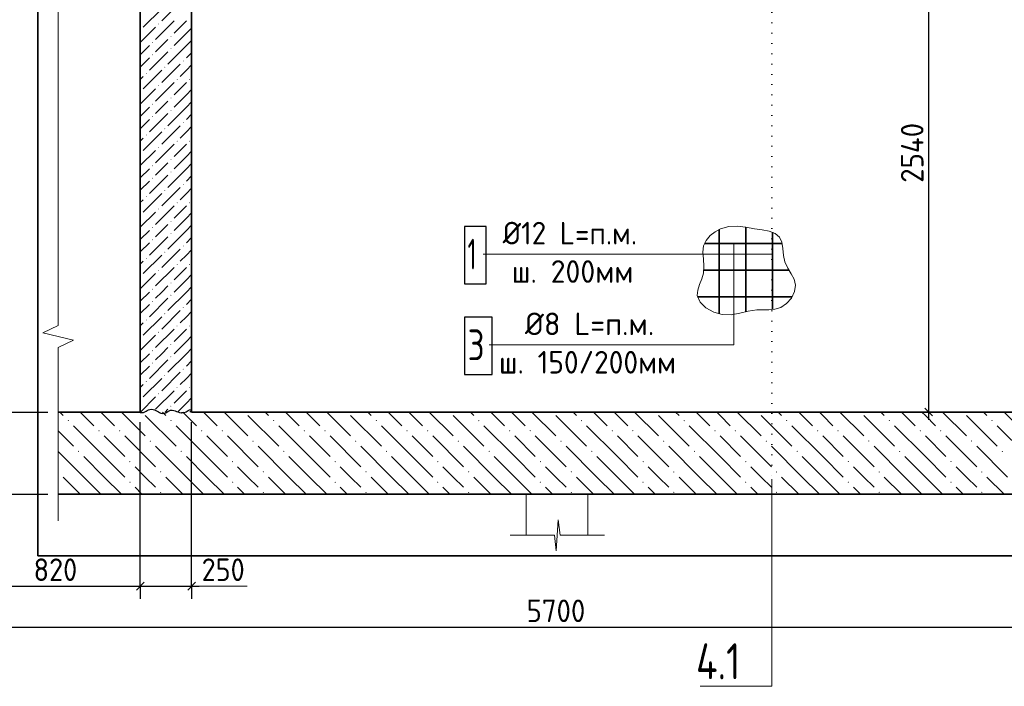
# Model space of a CAD drawing. Header units: millimetres. Extents: x 0 to 42000, y 0 to 29700.
# Tile 8 of 21: x 5178 to 14771, y 16750 to 23240. Entities that reach past the tile are written whole.
import ezdxf

# ---------------------------------------------------------------- set-up
doc = ezdxf.new("R2010")
doc.units = ezdxf.units.MM
doc.linetypes.add('______2', pattern=[270, 200, -70])
doc.linetypes.add('______9', pattern=[100, 0, -100])
for name, color, linetype, lineweight in [('Standard', 7, 'Continuous', 25), ('ЖБ Плита Фундамента верхний уровень', 7, 'Continuous', 35), ('ЖБ Стена верхний уровень', 7, 'Continuous', 35), ('Позиционная метка номер позиции', 7, 'Continuous', 13), ('Примечания', 7, 'Continuous', 13), ('Сечения символ', 7, 'Continuous', 25)]:
    doc.layers.add(name, color=color, linetype=linetype, lineweight=lineweight)
doc.layers.add('Размерная выноска', color=7, linetype='Continuous')
doc.styles.add('ISOCPEUR', font='txt')

msp = doc.modelspace()

# ---------------------------------------------------------------- hatches: boundary and pattern name
at = {"layer": 'ЖБ Плита Фундамента верхний уровень', "linetype": 'Continuous', "lineweight": 18, "transparency": 33554687}
for points in [[(5645, 19337.1), (5651.5, 19343.6), (5658, 19337.1), (5651.5, 19330.6)], [(6645, 19337.1), (6651.5, 19343.6), (6658, 19337.1), (6651.5, 19330.6)], [(7645, 19337.1), (7651.5, 19343.6), (7658, 19337.1), (7651.5, 19330.6)], [(8645, 19337.1), (8651.5, 19343.6), (8658, 19337.1), (8651.5, 19330.6)], [(9645, 19337.1), (9651.5, 19343.6), (9658, 19337.1), (9651.5, 19330.6)], [(10645, 19337.1), (10651.5, 19343.6), (10658, 19337.1), (10651.5, 19330.6)], [(11645, 19337.1), (11651.5, 19343.6), (11658, 19337.1), (11651.5, 19330.6)], [(12645, 19337.1), (12651.5, 19343.6), (12658, 19337.1), (12651.5, 19330.6)], [(13645, 19337.1), (13651.5, 19343.6), (13658, 19337.1), (13651.5, 19330.6)], [(14645, 19337.1), (14651.5, 19343.6), (14658, 19337.1), (14651.5, 19330.6)], [(5945, 19237.1), (5951.5, 19243.6), (5958, 19237.1), (5951.5, 19230.6)], [(6145, 19237.1), (6151.5, 19243.6), (6158, 19237.1), (6151.5, 19230.6)], [(6945, 19237.1), (6951.5, 19243.6), (6958, 19237.1), (6951.5, 19230.6)], [(7145, 19237.1), (7151.5, 19243.6), (7158, 19237.1), (7151.5, 19230.6)], [(7945, 19237.1), (7951.5, 19243.6), (7958, 19237.1), (7951.5, 19230.6)], [(8145, 19237.1), (8151.5, 19243.6), (8158, 19237.1), (8151.5, 19230.6)], [(8945, 19237.1), (8951.5, 19243.6), (8958, 19237.1), (8951.5, 19230.6)], [(9145, 19237.1), (9151.5, 19243.6), (9158, 19237.1), (9151.5, 19230.6)], [(9945, 19237.1), (9951.5, 19243.6), (9958, 19237.1), (9951.5, 19230.6)], [(10145, 19237.1), (10151.5, 19243.6), (10158, 19237.1), (10151.5, 19230.6)], [(10945, 19237.1), (10951.5, 19243.6), (10958, 19237.1), (10951.5, 19230.6)], [(11145, 19237.1), (11151.5, 19243.6), (11158, 19237.1), (11151.5, 19230.6)], [(11945, 19237.1), (11951.5, 19243.6), (11958, 19237.1), (11951.5, 19230.6)], [(12145, 19237.1), (12151.5, 19243.6), (12158, 19237.1), (12151.5, 19230.6)], [(12945, 19237.1), (12951.5, 19243.6), (12958, 19237.1), (12951.5, 19230.6)], [(13145, 19237.1), (13151.5, 19243.6), (13158, 19237.1), (13151.5, 19230.6)], [(13945, 19237.1), (13951.5, 19243.6), (13958, 19237.1), (13951.5, 19230.6)], [(14145, 19237.1), (14151.5, 19243.6), (14158, 19237.1), (14151.5, 19230.6)], [(6445, 19137.1), (6451.5, 19143.6), (6458, 19137.1), (6451.5, 19130.6)], [(7445, 19137.1), (7451.5, 19143.6), (7458, 19137.1), (7451.5, 19130.6)], [(8445, 19137.1), (8451.5, 19143.6), (8458, 19137.1), (8451.5, 19130.6)], [(9445, 19137.1), (9451.5, 19143.6), (9458, 19137.1), (9451.5, 19130.6)], [(10445, 19137.1), (10451.5, 19143.6), (10458, 19137.1), (10451.5, 19130.6)], [(11445, 19137.1), (11451.5, 19143.6), (11458, 19137.1), (11451.5, 19130.6)], [(12445, 19137.1), (12451.5, 19143.6), (12458, 19137.1), (12451.5, 19130.6)], [(13445, 19137.1), (13451.5, 19143.6), (13458, 19137.1), (13451.5, 19130.6)], [(14445, 19137.1), (14451.5, 19143.6), (14458, 19137.1), (14451.5, 19130.6)], [(5745, 19037.1), (5751.5, 19043.6), (5758, 19037.1), (5751.5, 19030.6)], [(6745, 19037.1), (6751.5, 19043.6), (6758, 19037.1), (6751.5, 19030.6)], [(7745, 19037.1), (7751.5, 19043.6), (7758, 19037.1), (7751.5, 19030.6)], [(8745, 19037.1), (8751.5, 19043.6), (8758, 19037.1), (8751.5, 19030.6)], [(9745, 19037.1), (9751.5, 19043.6), (9758, 19037.1), (9751.5, 19030.6)], [(10745, 19037.1), (10751.5, 19043.6), (10758, 19037.1), (10751.5, 19030.6)], [(11745, 19037.1), (11751.5, 19043.6), (11758, 19037.1), (11751.5, 19030.6)], [(12745, 19037.1), (12751.5, 19043.6), (12758, 19037.1), (12751.5, 19030.6)], [(13745, 19037.1), (13751.5, 19043.6), (13758, 19037.1), (13751.5, 19030.6)], [(14745, 19037.1), (14751.5, 19043.6), (14758, 19037.1), (14751.5, 19030.6)], [(6245, 18937.1), (6251.5, 18943.6), (6258, 18937.1), (6251.5, 18930.6)], [(7245, 18937.1), (7251.5, 18943.6), (7258, 18937.1), (7251.5, 18930.6)], [(8245, 18937.1), (8251.5, 18943.6), (8258, 18937.1), (8251.5, 18930.6)], [(9245, 18937.1), (9251.5, 18943.6), (9258, 18937.1), (9251.5, 18930.6)], [(10245, 18937.1), (10251.5, 18943.6), (10258, 18937.1), (10251.5, 18930.6)], [(11245, 18937.1), (11251.5, 18943.6), (11258, 18937.1), (11251.5, 18930.6)], [(12245, 18937.1), (12251.5, 18943.6), (12258, 18937.1), (12251.5, 18930.6)], [(13245, 18937.1), (13251.5, 18943.6), (13258, 18937.1), (13251.5, 18930.6)], [(14245, 18937.1), (14251.5, 18943.6), (14258, 18937.1), (14251.5, 18930.6)], [(5553.1, 18842.1), (5558, 18837.1), (5553.1, 18832.2)], [(6545, 18837.1), (6551.5, 18843.6), (6558, 18837.1), (6551.5, 18830.6)], [(7545, 18837.1), (7551.5, 18843.6), (7558, 18837.1), (7551.5, 18830.6)], [(8545, 18837.1), (8551.5, 18843.6), (8558, 18837.1), (8551.5, 18830.6)], [(9545, 18837.1), (9551.5, 18843.6), (9558, 18837.1), (9551.5, 18830.6)], [(10545, 18837.1), (10551.5, 18843.6), (10558, 18837.1), (10551.5, 18830.6)], [(11545, 18837.1), (11551.5, 18843.6), (11558, 18837.1), (11551.5, 18830.6)], [(12545, 18837.1), (12551.5, 18843.6), (12558, 18837.1), (12551.5, 18830.6)], [(13545, 18837.1), (13551.5, 18843.6), (13558, 18837.1), (13551.5, 18830.6)], [(14545, 18837.1), (14551.5, 18843.6), (14558, 18837.1), (14551.5, 18830.6)], [(6245, 18737.1), (6251.5, 18743.6), (6258, 18737.1), (6251.5, 18730.6)], [(7245, 18737.1), (7251.5, 18743.6), (7258, 18737.1), (7251.5, 18730.6)], [(8245, 18737.1), (8251.5, 18743.6), (8258, 18737.1), (8251.5, 18730.6)], [(9245, 18737.1), (9251.5, 18743.6), (9258, 18737.1), (9251.5, 18730.6)], [(10245, 18737.1), (10251.5, 18743.6), (10258, 18737.1), (10251.5, 18730.6)], [(11245, 18737.1), (11251.5, 18743.6), (11258, 18737.1), (11251.5, 18730.6)], [(12245, 18737.1), (12251.5, 18743.6), (12258, 18737.1), (12251.5, 18730.6)], [(13245, 18737.1), (13251.5, 18743.6), (13258, 18737.1), (13251.5, 18730.6)], [(14245, 18737.1), (14251.5, 18743.6), (14258, 18737.1), (14251.5, 18730.6)], [(5553.1, 18642.1), (5558, 18637.1), (5553.1, 18632.2)], [(6545, 18637.1), (6551.5, 18643.6), (6558, 18637.1), (6551.5, 18630.6)], [(7545, 18637.1), (7551.5, 18643.6), (7558, 18637.1), (7551.5, 18630.6)], [(8545, 18637.1), (8551.5, 18643.6), (8558, 18637.1), (8551.5, 18630.6)], [(9545, 18637.1), (9551.5, 18643.6), (9558, 18637.1), (9551.5, 18630.6)], [(10545, 18637.1), (10551.5, 18643.6), (10558, 18637.1), (10551.5, 18630.6)], [(11545, 18637.1), (11551.5, 18643.6), (11558, 18637.1), (11551.5, 18630.6)], [(12545, 18637.1), (12551.5, 18643.6), (12558, 18637.1), (12551.5, 18630.6)], [(13545, 18637.1), (13551.5, 18643.6), (13558, 18637.1), (13551.5, 18630.6)], [(14545, 18637.1), (14551.5, 18643.6), (14558, 18637.1), (14551.5, 18630.6)]]:
    msp.add_hatch(color=7, dxfattribs=at).paths.add_polyline_path(points, flags=16)
at = {"layer": 'ЖБ Стена верхний уровень', "linetype": 'Continuous', "lineweight": 18, "transparency": 33554687}
for points in [[(6353.1, 23140.6), (6356.5, 23137.1), (6353.1, 23133.7)], [(6526.5, 23197.1), (6531.5, 23202.1), (6536.5, 23197.1), (6531.5, 23192.1)], [(6646.5, 23077.1), (6651.5, 23082.1), (6656.5, 23077.1), (6651.5, 23072.1)], [(6466.5, 23017.1), (6471.5, 23022.1), (6476.5, 23017.1), (6471.5, 23012.1)], [(6646.5, 22957.1), (6651.5, 22962.1), (6656.5, 22957.1), (6651.5, 22952.1)], [(6466.5, 22897.1), (6471.5, 22902.1), (6476.5, 22897.1), (6471.5, 22892.1)], [(6766.5, 22837.1), (6771.5, 22842.1), (6776.5, 22837.1), (6771.5, 22832.1)], [(6586.5, 22777.1), (6591.5, 22782.1), (6596.5, 22777.1), (6591.5, 22772.1)], [(6406.5, 22717.1), (6411.5, 22722.1), (6416.5, 22717.1), (6411.5, 22712.1)], [(6706.5, 22657.1), (6711.5, 22662.1), (6716.5, 22657.1), (6711.5, 22652.1)], [(6826.5, 22657.1), (6831.5, 22662.1), (6836.5, 22657.1), (6831.5, 22652.1)], [(6526.5, 22597.1), (6531.5, 22602.1), (6536.5, 22597.1), (6531.5, 22592.2)], [(6353.1, 22540.6), (6356.5, 22537.1), (6353.1, 22533.7)], [(6646.5, 22477.1), (6651.5, 22482.1), (6656.5, 22477.1), (6651.5, 22472.1)], [(6466.5, 22417.1), (6471.5, 22422.1), (6476.5, 22417.1), (6471.5, 22412.1)], [(6646.5, 22357.1), (6651.5, 22362.1), (6656.5, 22357.1), (6651.5, 22352.1)], [(6466.5, 22297.1), (6471.5, 22302.1), (6476.5, 22297.1), (6471.5, 22292.2)], [(6586.5, 22177.1), (6591.5, 22182.1), (6596.5, 22177.1), (6591.5, 22172.1)], [(6766.5, 22237.1), (6771.5, 22242.1), (6776.5, 22237.1), (6771.5, 22232.1)], [(6406.5, 22117.1), (6411.5, 22122.1), (6416.5, 22117.1), (6411.5, 22112.1)], [(6526.5, 21997.1), (6531.5, 22002.1), (6536.5, 21997.1), (6531.5, 21992.2)], [(6706.5, 22057.1), (6711.5, 22062.1), (6716.5, 22057.1), (6711.5, 22052.1)], [(6826.5, 22057.1), (6831.5, 22062.1), (6836.5, 22057.1), (6831.5, 22052.1)], [(6353.1, 21940.6), (6356.5, 21937.1), (6353.1, 21933.7)], [(6646.5, 21877.1), (6651.5, 21882.1), (6656.5, 21877.1), (6651.5, 21872.1)], [(6466.5, 21817.1), (6471.5, 21822.1), (6476.5, 21817.1), (6471.5, 21812.1)], [(6466.5, 21697.1), (6471.5, 21702.1), (6476.5, 21697.1), (6471.5, 21692.2)], [(6646.5, 21757.1), (6651.5, 21762.1), (6656.5, 21757.1), (6651.5, 21752.1)], [(6766.5, 21637.1), (6771.5, 21642.1), (6776.5, 21637.1), (6771.5, 21632.1)], [(6406.5, 21517.1), (6411.5, 21522.1), (6416.5, 21517.1), (6411.5, 21512.1)], [(6586.5, 21577.1), (6591.5, 21582.1), (6596.5, 21577.1), (6591.5, 21572.1)], [(6526.5, 21397.1), (6531.5, 21402.1), (6536.5, 21397.1), (6531.5, 21392.2)], [(6706.5, 21457.1), (6711.5, 21462.1), (6716.5, 21457.1), (6711.5, 21452.1)], [(6826.5, 21457.1), (6831.5, 21462.1), (6836.5, 21457.1), (6831.5, 21452.1)], [(6353.1, 21340.6), (6356.5, 21337.1), (6353.1, 21333.7)], [(6466.5, 21217.1), (6471.5, 21222.1), (6476.5, 21217.1), (6471.5, 21212.1)], [(6646.5, 21277.1), (6651.5, 21282.1), (6656.5, 21277.1), (6651.5, 21272.1)], [(6646.5, 21157.1), (6651.5, 21162.1), (6656.5, 21157.1), (6651.5, 21152.1)], [(6466.5, 21097.1), (6471.5, 21102.1), (6476.5, 21097.1), (6471.5, 21092.2)], [(6766.5, 21037.1), (6771.5, 21042.1), (6776.5, 21037.1), (6771.5, 21032.1)], [(6406.5, 20917.1), (6411.5, 20922.1), (6416.5, 20917.1), (6411.5, 20912.1)], [(6586.5, 20977.1), (6591.5, 20982.1), (6596.5, 20977.1), (6591.5, 20972.1)], [(6706.5, 20857.1), (6711.5, 20862.1), (6716.5, 20857.1), (6711.5, 20852.1)], [(6826.5, 20857.1), (6831.5, 20862.1), (6836.5, 20857.1), (6831.5, 20852.1)], [(6353.1, 20740.6), (6356.5, 20737.1), (6353.1, 20733.7)], [(6526.5, 20797.1), (6531.5, 20802.1), (6536.5, 20797.1), (6531.5, 20792.2)], [(6646.5, 20677.1), (6651.5, 20682.1), (6656.5, 20677.1), (6651.5, 20672.1)], [(6466.5, 20617.1), (6471.5, 20622.1), (6476.5, 20617.1), (6471.5, 20612.1)], [(6646.5, 20557.1), (6651.5, 20562.1), (6656.5, 20557.1), (6651.5, 20552.1)], [(6466.5, 20497.1), (6471.5, 20502.1), (6476.5, 20497.1), (6471.5, 20492.2)], [(6766.5, 20437.1), (6771.5, 20442.1), (6776.5, 20437.1), (6771.5, 20432.1)], [(6586.5, 20377.1), (6591.5, 20382.1), (6596.5, 20377.1), (6591.5, 20372.1)], [(6406.5, 20317.1), (6411.5, 20322.1), (6416.5, 20317.1), (6411.5, 20312.1)], [(6706.5, 20257.1), (6711.5, 20262.1), (6716.5, 20257.1), (6711.5, 20252.1)], [(6826.5, 20257.1), (6831.5, 20262.1), (6836.5, 20257.1), (6831.5, 20252.1)], [(6526.5, 20197.1), (6531.5, 20202.1), (6536.5, 20197.1), (6531.5, 20192.2)], [(6353.1, 20140.6), (6356.5, 20137.1), (6353.1, 20133.7)], [(6646.5, 20077.1), (6651.5, 20082.1), (6656.5, 20077.1), (6651.5, 20072.1)], [(6466.5, 20017.1), (6471.5, 20022.1), (6476.5, 20017.1), (6471.5, 20012.1)], [(6646.5, 19957.1), (6651.5, 19962.1), (6656.5, 19957.1), (6651.5, 19952.1)], [(6466.5, 19897.1), (6471.5, 19902.1), (6476.5, 19897.1), (6471.5, 19892.2)], [(6586.5, 19777.1), (6591.5, 19782.1), (6596.5, 19777.1), (6591.5, 19772.1)], [(6766.5, 19837.1), (6771.5, 19842.1), (6776.5, 19837.1), (6771.5, 19832.1)], [(6406.5, 19717.1), (6411.5, 19722.1), (6416.5, 19717.1), (6411.5, 19712.1)], [(6526.5, 19597.1), (6531.5, 19602.1), (6536.5, 19597.1), (6531.5, 19592.2)], [(6706.5, 19657.1), (6711.5, 19662.1), (6716.5, 19657.1), (6711.5, 19652.1)], [(6826.5, 19657.1), (6831.5, 19662.1), (6836.5, 19657.1), (6831.5, 19652.1)], [(6353.1, 19540.6), (6356.5, 19537.1), (6353.1, 19533.7)], [(6646.5, 19477.1), (6651.5, 19482.1), (6656.5, 19477.1), (6651.5, 19472.1)], [(6469.4, 19420), (6471.5, 19422.1), (6473.7, 19420)]]:
    msp.add_hatch(color=7, dxfattribs=at).paths.add_polyline_path(points, flags=16)

# ---------------------------------------------------------------- linework, layer by layer
at = {"layer": 'Standard', "color": 7, "linetype": 'Continuous', "lineweight": -3, "transparency": 33554687}
for p, q in [((14033.5, 24500), (14033.5, 19420)), ((4632.6, 19420), (5453.1, 19420)), ((14033.5, 19420), (13908.5, 19420)), ((14033.5, 19420), (14158.5, 19420)), ((14033.5, 19420), (14041.9, 19420)), ((14033.5, 19420), (14033.5, 19345)), ((4632.6, 18620), (5453.1, 18620)), ((6353.1, 17724.7), (6353.1, 17849.7)), ((6853.1, 17724.7), (6853.1, 17849.7)), ((4713.1, 17724.7), (6353.1, 17724.7)), ((6353.1, 17724.7), (6353.1, 17599.7)), ((6353.1, 17724.7), (6853.1, 17724.7)), ((6853.1, 17724.7), (6853.1, 17599.7)), ((6853.1, 17724.7), (6928.1, 17724.7)), ((4713.1, 17324.7), (16113.1, 17324.7))]:
    msp.add_line(p, q, dxfattribs=at)
at = {"layer": 'Standard', "color": 7, "linetype": 'Continuous', "lineweight": 13, "transparency": 33554687}
for p, q in [((5553.1, 23637.3), (5553.1, 21950)), ((5553.1, 21950), (5553.1, 20262.7)), ((5553.1, 20262.7), (5403.1, 20190.9)), ((5403.1, 20190.9), (5703.1, 20119.1)), ((5703.1, 20119.1), (5553.1, 20047.3)), ((5553.1, 20047.3), (5553.1, 18360)), ((5553.1, 18360), (5553.1, 18360)), ((10405.7, 18070), (10424.1, 18370)), ((10424.1, 18370), (10442.5, 18220)), ((9954.9, 18220), (10387.3, 18220)), ((10387.3, 18220), (10405.7, 18070)), ((10442.5, 18220), (10874.9, 18220)), ((10874.9, 18220), (10874.9, 18220))]:
    msp.add_line(p, q, dxfattribs=at)
at = {"layer": 'Standard', "color": 7, "linetype": 'Continuous', "lineweight": 25, "transparency": 33554687}
for p, q in [((13996, 19457.5), (14071, 19382.5)), ((6315.6, 17687.2), (6390.6, 17762.2)), ((6815.6, 17687.2), (6890.6, 17762.2))]:
    msp.add_line(p, q, dxfattribs=at)
at = {"layer": 'Standard', "color": 7, "linetype": 'Continuous', "lineweight": 18, "transparency": 33554687}
for p, q in [((10113.1, 18620), (10113.1, 18220)), ((10713.1, 18220), (10713.1, 18620))]:
    msp.add_line(p, q, dxfattribs=at)
at = {"layer": 'Standard', "color": 254, "linetype": 'Continuous', "lineweight": 35, "true_color": 0xc4c4ff, "transparency": 33554687}
msp.add_lwpolyline([(5353.1, 18020), (36693.1, 18020), (36693.1, 26100), (5353.1, 26100), (5353.1, 18020)], dxfattribs=at)
at = {"layer": 'Standard', "color": 7, "linetype": 'Continuous', "lineweight": -3, "transparency": 33554687}
for points in [[(6353.1, 17724.7), (6353.1, 17741.7), (6353.1, 17741.7), (6353.1, 18081.2), (6353.1, 18081.2), (6353.1, 19320)], [(6853.1, 17724.7), (6853.1, 17741.7), (6853.1, 17741.7), (6853.1, 18239.3), (6853.1, 18239.3), (6853.1, 19320)]]:
    msp.add_lwpolyline(points, dxfattribs=at)
at = {"layer": 'ЖБ Плита Фундамента верхний уровень', "color": 7, "linetype": 'Continuous', "lineweight": 35, "transparency": 33554687}
for p, q in [((6353.1, 19420), (5553.1, 19420)), ((15573.1, 19420), (6853.1, 19420)), ((5553.1, 18620), (35513.1, 18620))]:
    msp.add_line(p, q, dxfattribs=at)
at = {"layer": 'ЖБ Плита Фундамента верхний уровень', "color": 252, "linetype": 'Continuous', "lineweight": 18, "true_color": 0x8f8f8f, "transparency": 33554687}
for p, q in [((5568.7, 19420), (5601.5, 19387.2)), ((5768.7, 19420), (5901.5, 19287.2)), ((6001.5, 19387.2), (5968.7, 19420)), ((6101.5, 19287.2), (6001.5, 19387.2)), ((6168.7, 19420), (6401.5, 19187.2)), ((6401.5, 19387.2), (6701.5, 19087.2)), ((6568.7, 19420), (6601.5, 19387.2)), ((6768.7, 19420), (6901.5, 19287.2)), ((7001.5, 19387.2), (6968.7, 19420)), ((7101.5, 19287.2), (7001.5, 19387.2)), ((7168.7, 19420), (7401.5, 19187.2)), ((7401.5, 19387.2), (7701.5, 19087.2)), ((7568.7, 19420), (7601.5, 19387.2)), ((7768.7, 19420), (7901.5, 19287.2)), ((8001.5, 19387.2), (7968.7, 19420)), ((8101.5, 19287.2), (8001.5, 19387.2)), ((8168.7, 19420), (8401.5, 19187.2)), ((8401.5, 19387.2), (8701.5, 19087.2)), ((8568.7, 19420), (8601.5, 19387.2)), ((8768.7, 19420), (8901.5, 19287.2)), ((9001.5, 19387.2), (8968.7, 19420)), ((9101.5, 19287.2), (9001.5, 19387.2)), ((9168.7, 19420), (9401.5, 19187.2)), ((9401.5, 19387.2), (9701.5, 19087.2)), ((9568.7, 19420), (9601.5, 19387.2)), ((9768.7, 19420), (9901.5, 19287.2)), ((10001.5, 19387.2), (9968.7, 19420)), ((10101.5, 19287.2), (10001.5, 19387.2)), ((10168.7, 19420), (10401.5, 19187.2)), ((10401.5, 19387.2), (10701.5, 19087.2)), ((10568.7, 19420), (10601.5, 19387.2)), ((10768.7, 19420), (10901.5, 19287.2)), ((11001.5, 19387.2), (10968.7, 19420)), ((11101.5, 19287.2), (11001.5, 19387.2)), ((11168.7, 19420), (11401.5, 19187.2)), ((11401.5, 19387.2), (11701.5, 19087.2)), ((11568.7, 19420), (11601.5, 19387.2)), ((11768.7, 19420), (11901.5, 19287.2)), ((12001.5, 19387.2), (11968.7, 19420)), ((12101.5, 19287.2), (12001.5, 19387.2)), ((12168.7, 19420), (12401.5, 19187.2)), ((12401.5, 19387.2), (12701.5, 19087.2)), ((12568.7, 19420), (12601.5, 19387.2)), ((12768.7, 19420), (12901.5, 19287.2)), ((13001.5, 19387.2), (12968.7, 19420)), ((13101.5, 19287.2), (13001.5, 19387.2)), ((13168.7, 19420), (13401.5, 19187.2)), ((13401.5, 19387.2), (13701.5, 19087.2)), ((13568.7, 19420), (13601.5, 19387.2)), ((13768.7, 19420), (13901.5, 19287.2)), ((14001.5, 19387.2), (13968.7, 19420)), ((14101.5, 19287.2), (14001.5, 19387.2)), ((14168.7, 19420), (14401.5, 19187.2)), ((14401.5, 19387.2), (14701.5, 19087.2)), ((14568.7, 19420), (14601.5, 19387.2)), ((14768.7, 19420), (14901.5, 19287.2)), ((6001.5, 18987.2), (5701.5, 19287.2)), ((7001.5, 18987.2), (6701.5, 19287.2)), ((8001.5, 18987.2), (7701.5, 19287.2)), ((9001.5, 18987.2), (8701.5, 19287.2)), ((10001.5, 18987.2), (9701.5, 19287.2)), ((11001.5, 18987.2), (10701.5, 19287.2)), ((12001.5, 18987.2), (11701.5, 19287.2)), ((13001.5, 18987.2), (12701.5, 19287.2)), ((14001.5, 18987.2), (13701.5, 19287.2)), ((15001.5, 18987.2), (14701.5, 19287.2)), ((5553.1, 19235.6), (5701.5, 19087.2)), ((6001.5, 19187.2), (6201.5, 18987.2)), ((6201.5, 19187.2), (6501.5, 18887.2)), ((7001.5, 19187.2), (7201.5, 18987.2)), ((7201.5, 19187.2), (7501.5, 18887.2)), ((8001.5, 19187.2), (8201.5, 18987.2)), ((8201.5, 19187.2), (8501.5, 18887.2)), ((9001.5, 19187.2), (9201.5, 18987.2)), ((9201.5, 19187.2), (9501.5, 18887.2)), ((10001.5, 19187.2), (10201.5, 18987.2)), ((10201.5, 19187.2), (10501.5, 18887.2)), ((11001.5, 19187.2), (11201.5, 18987.2)), ((11201.5, 19187.2), (11501.5, 18887.2)), ((12001.5, 19187.2), (12201.5, 18987.2)), ((12201.5, 19187.2), (12501.5, 18887.2)), ((13001.5, 19187.2), (13201.5, 18987.2)), ((13201.5, 19187.2), (13501.5, 18887.2)), ((14001.5, 19187.2), (14201.5, 18987.2)), ((14201.5, 19187.2), (14501.5, 18887.2)), ((5801.5, 18787.2), (5553.1, 19035.6)), ((6801.5, 18787.2), (6501.5, 19087.2)), ((7801.5, 18787.2), (7501.5, 19087.2)), ((8801.5, 18787.2), (8501.5, 19087.2)), ((9801.5, 18787.2), (9501.5, 19087.2)), ((10801.5, 18787.2), (10501.5, 19087.2)), ((11801.5, 18787.2), (11501.5, 19087.2)), ((12801.5, 18787.2), (12501.5, 19087.2)), ((13801.5, 18787.2), (13501.5, 19087.2)), ((14801.5, 18787.2), (14501.5, 19087.2)), ((5801.5, 18987.2), (6001.5, 18787.2)), ((6001.5, 18987.2), (6201.5, 18787.2)), ((6801.5, 18987.2), (7001.5, 18787.2)), ((7001.5, 18987.2), (7201.5, 18787.2)), ((7801.5, 18987.2), (8001.5, 18787.2)), ((8001.5, 18987.2), (8201.5, 18787.2)), ((8801.5, 18987.2), (9001.5, 18787.2)), ((9001.5, 18987.2), (9201.5, 18787.2)), ((9801.5, 18987.2), (10001.5, 18787.2)), ((10001.5, 18987.2), (10201.5, 18787.2)), ((10801.5, 18987.2), (11001.5, 18787.2)), ((11001.5, 18987.2), (11201.5, 18787.2)), ((11801.5, 18987.2), (12001.5, 18787.2)), ((12001.5, 18987.2), (12201.5, 18787.2)), ((12801.5, 18987.2), (13001.5, 18787.2)), ((13001.5, 18987.2), (13201.5, 18787.2)), ((13801.5, 18987.2), (14001.5, 18787.2)), ((14001.5, 18987.2), (14201.5, 18787.2)), ((6401.5, 18787.2), (6301.5, 18887.2)), ((7401.5, 18787.2), (7301.5, 18887.2)), ((8401.5, 18787.2), (8301.5, 18887.2)), ((9401.5, 18787.2), (9301.5, 18887.2)), ((10401.5, 18787.2), (10301.5, 18887.2)), ((11401.5, 18787.2), (11301.5, 18887.2)), ((12401.5, 18787.2), (12301.5, 18887.2)), ((13401.5, 18787.2), (13301.5, 18887.2)), ((14401.5, 18787.2), (14301.5, 18887.2)), ((5601.5, 18787.2), (5768.7, 18620)), ((5801.5, 18787.2), (5968.7, 18620)), ((6001.5, 18787.2), (6168.7, 18620)), ((6501.5, 18687.2), (6401.5, 18787.2)), ((6601.5, 18787.2), (6768.7, 18620)), ((6801.5, 18787.2), (6968.7, 18620)), ((7001.5, 18787.2), (7168.7, 18620)), ((7501.5, 18687.2), (7401.5, 18787.2)), ((7601.5, 18787.2), (7768.7, 18620)), ((7801.5, 18787.2), (7968.7, 18620)), ((8001.5, 18787.2), (8168.7, 18620)), ((8501.5, 18687.2), (8401.5, 18787.2)), ((8601.5, 18787.2), (8768.7, 18620)), ((8801.5, 18787.2), (8968.7, 18620)), ((9001.5, 18787.2), (9168.7, 18620)), ((9501.5, 18687.2), (9401.5, 18787.2)), ((9601.5, 18787.2), (9768.7, 18620)), ((9801.5, 18787.2), (9968.7, 18620)), ((10001.5, 18787.2), (10168.7, 18620)), ((10501.5, 18687.2), (10401.5, 18787.2)), ((10601.5, 18787.2), (10768.7, 18620)), ((10801.5, 18787.2), (10968.7, 18620)), ((11001.5, 18787.2), (11168.7, 18620)), ((11501.5, 18687.2), (11401.5, 18787.2)), ((11601.5, 18787.2), (11768.7, 18620)), ((11801.5, 18787.2), (11968.7, 18620)), ((12001.5, 18787.2), (12168.7, 18620)), ((12501.5, 18687.2), (12401.5, 18787.2)), ((12601.5, 18787.2), (12768.7, 18620)), ((12801.5, 18787.2), (12968.7, 18620)), ((13001.5, 18787.2), (13168.7, 18620)), ((13501.5, 18687.2), (13401.5, 18787.2)), ((13601.5, 18787.2), (13768.7, 18620)), ((13801.5, 18787.2), (13968.7, 18620)), ((14001.5, 18787.2), (14168.7, 18620)), ((14501.5, 18687.2), (14401.5, 18787.2)), ((14601.5, 18787.2), (14768.7, 18620)), ((6301.5, 18687.2), (6368.7, 18620)), ((7301.5, 18687.2), (7368.7, 18620)), ((8301.5, 18687.2), (8368.7, 18620)), ((9301.5, 18687.2), (9368.7, 18620)), ((10301.5, 18687.2), (10368.7, 18620)), ((11301.5, 18687.2), (11368.7, 18620)), ((12301.5, 18687.2), (12368.7, 18620)), ((13301.5, 18687.2), (13368.7, 18620)), ((14301.5, 18687.2), (14368.7, 18620))]:
    msp.add_line(p, q, dxfattribs=at)
at = {"layer": 'ЖБ Стена верхний уровень', "color": 7, "linetype": 'Continuous', "lineweight": 35, "transparency": 33554687}
for p, q in [((6353.1, 24500), (6353.1, 19420)), ((6853.1, 19420), (6853.1, 24500))]:
    msp.add_line(p, q, dxfattribs=at)
at = {"layer": 'ЖБ Стена верхний уровень', "color": 251, "linetype": 'Continuous', "lineweight": 18, "true_color": 0x494949, "transparency": 33554687}
for p, q in [((6741.5, 23407.1), (6561.5, 23227.1)), ((6561.5, 23347.1), (6381.5, 23167.2)), ((6681.5, 23227.1), (6501.5, 23047.1)), ((6801.5, 23227.1), (6681.5, 23107.1)), ((6353.1, 23018.7), (6501.5, 23167.2)), ((6801.5, 23107.1), (6853.1, 23158.7)), ((6561.5, 22987.2), (6621.5, 23047.1)), ((6801.5, 23107.1), (6681.5, 22987.2)), ((6853.1, 23038.7), (6801.5, 22987.2)), ((6441.5, 22987.2), (6353.1, 22898.7)), ((6621.5, 22927.1), (6441.5, 22747.1)), ((6501.5, 22927.1), (6561.5, 22987.2)), ((6801.5, 22987.2), (6621.5, 22807.1)), ((6441.5, 22867.2), (6353.1, 22778.7)), ((6853.1, 22918.7), (6801.5, 22867.2)), ((6561.5, 22747.1), (6381.5, 22567.2)), ((6741.5, 22807.1), (6561.5, 22627.1)), ((6741.5, 22687.2), (6801.5, 22747.1)), ((6801.5, 22747.1), (6853.1, 22798.7)), ((6353.1, 22658.7), (6381.5, 22687.2)), ((6353.1, 22418.7), (6501.5, 22567.2)), ((6681.5, 22627.1), (6501.5, 22447.1)), ((6801.5, 22627.1), (6681.5, 22507.1)), ((6801.5, 22507.1), (6853.1, 22558.7)), ((6801.5, 22507.1), (6681.5, 22387.2)), ((6441.5, 22387.2), (6353.1, 22298.7)), ((6501.5, 22327.1), (6561.5, 22387.2)), ((6561.5, 22387.2), (6621.5, 22447.1)), ((6801.5, 22387.2), (6621.5, 22207.1)), ((6853.1, 22438.7), (6801.5, 22387.2)), ((6441.5, 22267.2), (6353.1, 22178.7)), ((6621.5, 22327.1), (6441.5, 22147.1)), ((6853.1, 22318.7), (6801.5, 22267.2)), ((6741.5, 22207.1), (6561.5, 22027.1)), ((6801.5, 22147.1), (6853.1, 22198.7)), ((6353.1, 22058.7), (6381.5, 22087.2)), ((6561.5, 22147.1), (6381.5, 21967.2)), ((6741.5, 22087.2), (6801.5, 22147.1)), ((6681.5, 22027.1), (6501.5, 21847.1)), ((6801.5, 22027.1), (6681.5, 21907.1)), ((6353.1, 21818.7), (6501.5, 21967.2)), ((6801.5, 21907.1), (6681.5, 21787.2)), ((6801.5, 21907.1), (6853.1, 21958.7)), ((6441.5, 21787.2), (6353.1, 21698.7)), ((6501.5, 21727.1), (6561.5, 21787.2)), ((6561.5, 21787.2), (6621.5, 21847.1)), ((6801.5, 21787.2), (6621.5, 21607.1)), ((6853.1, 21838.7), (6801.5, 21787.2)), ((6621.5, 21727.1), (6441.5, 21547.1)), ((6853.1, 21718.7), (6801.5, 21667.2)), ((6441.5, 21667.2), (6353.1, 21578.7)), ((6741.5, 21607.1), (6561.5, 21427.1)), ((6801.5, 21547.1), (6853.1, 21598.7)), ((6561.5, 21547.1), (6381.5, 21367.2)), ((6741.5, 21487.2), (6801.5, 21547.1)), ((6353.1, 21458.7), (6381.5, 21487.2)), ((6681.5, 21427.1), (6501.5, 21247.1)), ((6801.5, 21427.1), (6681.5, 21307.1)), ((6353.1, 21218.7), (6501.5, 21367.2)), ((6801.5, 21307.1), (6681.5, 21187.2)), ((6801.5, 21307.1), (6853.1, 21358.7)), ((6561.5, 21187.2), (6621.5, 21247.1)), ((6853.1, 21238.7), (6801.5, 21187.2)), ((6441.5, 21187.2), (6353.1, 21098.7)), ((6621.5, 21127.1), (6441.5, 20947.1)), ((6501.5, 21127.1), (6561.5, 21187.2)), ((6801.5, 21187.2), (6621.5, 21007.1)), ((6853.1, 21118.7), (6801.5, 21067.2)), ((6441.5, 21067.2), (6353.1, 20978.7)), ((6561.5, 20947.1), (6381.5, 20767.2)), ((6741.5, 21007.1), (6561.5, 20827.1)), ((6741.5, 20887.2), (6801.5, 20947.1)), ((6801.5, 20947.1), (6853.1, 20998.7)), ((6353.1, 20858.7), (6381.5, 20887.2)), ((6681.5, 20827.1), (6501.5, 20647.1)), ((6801.5, 20827.1), (6681.5, 20707.1)), ((6353.1, 20618.7), (6501.5, 20767.2)), ((6801.5, 20707.1), (6853.1, 20758.7)), ((6561.5, 20587.2), (6621.5, 20647.1)), ((6801.5, 20707.1), (6681.5, 20587.2)), ((6853.1, 20638.7), (6801.5, 20587.2)), ((6441.5, 20587.2), (6353.1, 20498.7)), ((6501.5, 20527.1), (6561.5, 20587.2)), ((6801.5, 20587.2), (6621.5, 20407.1)), ((6441.5, 20467.2), (6353.1, 20378.7)), ((6621.5, 20527.1), (6441.5, 20347.1)), ((6853.1, 20518.7), (6801.5, 20467.2)), ((6561.5, 20347.1), (6381.5, 20167.2)), ((6741.5, 20407.1), (6561.5, 20227.1)), ((6741.5, 20287.2), (6801.5, 20347.1)), ((6801.5, 20347.1), (6853.1, 20398.7)), ((6353.1, 20258.7), (6381.5, 20287.2)), ((6353.1, 20018.7), (6501.5, 20167.2)), ((6681.5, 20227.1), (6501.5, 20047.1)), ((6801.5, 20227.1), (6681.5, 20107.1)), ((6801.5, 20107.1), (6853.1, 20158.7)), ((6801.5, 20107.1), (6681.5, 19987.2)), ((6441.5, 19987.2), (6353.1, 19898.7)), ((6501.5, 19927.1), (6561.5, 19987.2)), ((6561.5, 19987.2), (6621.5, 20047.1)), ((6801.5, 19987.2), (6621.5, 19807.1)), ((6853.1, 20038.7), (6801.5, 19987.2)), ((6441.5, 19867.2), (6353.1, 19778.7)), ((6621.5, 19927.1), (6441.5, 19747.1)), ((6853.1, 19918.7), (6801.5, 19867.2)), ((6741.5, 19807.1), (6561.5, 19627.1)), ((6801.5, 19747.1), (6853.1, 19798.7)), ((6353.1, 19658.7), (6381.5, 19687.2)), ((6561.5, 19747.1), (6381.5, 19567.2)), ((6741.5, 19687.2), (6801.5, 19747.1)), ((6681.5, 19627.1), (6501.5, 19447.1)), ((6801.5, 19627.1), (6681.5, 19507.1)), ((6354.4, 19420), (6501.5, 19567.2)), ((6801.5, 19507.1), (6714.4, 19420)), ((6801.5, 19507.1), (6853.1, 19558.7)), ((6594.4, 19420), (6621.5, 19447.1)), ((6853.1, 19438.7), (6834.4, 19420))]:
    msp.add_line(p, q, dxfattribs=at)
at = {"layer": 'Позиционная метка номер позиции', "color": 7, "linetype": 'Continuous', "lineweight": 35, "transparency": 33554687}
for p, q in [((12253, 21219.1), (12253, 20396.3)), ((11992.3, 21197.8), (11992.3, 20375.2)), ((12513.7, 21170.9), (12513.7, 20417.7)), ((11849.6, 21061.4), (12604.6, 21061.4)), ((11844.7, 20800.7), (12673.3, 20800.7)), ((11782.1, 20540), (12703.8, 20540))]:
    msp.add_line(p, q, dxfattribs=at)
at = {"layer": 'Позиционная метка номер позиции', "color": 7, "linetype": 'Continuous', "lineweight": 25, "transparency": 33554687}
for points in [[(9512.5, 20667.4), (9722.5, 20667.4), (9722.5, 21227.4), (9512.5, 21227.4), (9512.5, 20667.4)], [(9512.5, 19784), (9782.5, 19784), (9782.5, 20344), (9512.5, 20344), (9512.5, 19784)]]:
    msp.add_lwpolyline(points, dxfattribs=at)
at = {"layer": 'Позиционная метка номер позиции', "color": 7, "linetype": '______2', "lineweight": 13, "transparency": 33554687}
msp.add_lwpolyline([(12335.7, 21204.3), (12251.7, 21219.3), (12168.5, 21228.3), (12086.7, 21225.3), (12007.2, 21204.3), (11952.7, 21175.7), (11904.1, 21137.1), (11865.5, 21090.6), (11841.2, 21038.4), (11833.6, 20975), (11838.6, 20908.5), (11844.9, 20840.5), (11841.2, 20772.5), (11824.6, 20715.6), (11802.3, 20660.1), (11784, 20606.3), (11779.5, 20554.8), (11806.3, 20490), (11863.7, 20434.4), (11939.7, 20392.6), (12022.1, 20369.1), (12109.9, 20367.1), (12193.4, 20381.8), (12275.4, 20401.6), (12358.6, 20415.1), (12417.9, 20416.4), (12477.7, 20415.9), (12536.4, 20420.5), (12592.7, 20437.1), (12650.2, 20475.3), (12697.1, 20529.5), (12727.9, 20592.3), (12736.7, 20656.4), (12722.4, 20712.8), (12693.8, 20766.9), (12660.9, 20821.9), (12633.9, 20880.8), (12619.5, 20945.4), (12612, 21011.2), (12602.1, 21072.2), (12580.9, 21122.4), (12539.2, 21158.9), (12480.7, 21181.6), (12411, 21195.3), (12335.7, 21204.3)], dxfattribs=at)
at = {"layer": 'Позиционная метка номер позиции', "color": 7, "linetype": 'Continuous', "lineweight": 13, "transparency": 33554687}
for points in [[(9752.5, 20074), (12135.4, 20074), (12135.4, 21061.4)], [(9692.5, 20957.3), (11119.3, 20957.3), (12513.7, 20957.3)]]:
    msp.add_lwpolyline(points, dxfattribs=at)
at = {"layer": 'Примечания', "color": 7, "linetype": 'Continuous', "lineweight": 25, "transparency": 33554687}
for points in [[(6353.1, 19414.7), (6367.9, 19414.6), (6383.9, 19416.3), (6398.3, 19420.3), (6409.9, 19426.8), (6419.9, 19434.6), (6431.5, 19441.2), (6446.3, 19445.1), (6461.9, 19447.4), (6477.5, 19444.8), (6491.9, 19440.6), (6505.9, 19435.8), (6517.9, 19429.4), (6529.1, 19422.4), (6540.3, 19415.6), (6553.9, 19410.2), (6569.1, 19407.3), (6585.1, 19407.8), (6600.7, 19410.9), (6612.3, 19417.3), (6622.7, 19424.8), (6633.9, 19431.7), (6647.5, 19436.8), (6663.5, 19437.9), (6679.1, 19435), (6693.1, 19430.5), (6706.7, 19425.4), (6720.7, 19420.4), (6734.3, 19415.6), (6749.9, 19413.3), (6753.1, 19413.1)], [(6753.1, 19414.7), (6767.9, 19414.6), (6783.9, 19416.3), (6798.3, 19420.3), (6809.9, 19426.8), (6819.9, 19434.6), (6831.5, 19441.2), (6846.3, 19445.1), (6853.1, 19446.1)]]:
    msp.add_lwpolyline(points, dxfattribs=at)
at = {"layer": 'Размерная выноска', "color": 7, "linetype": 'Continuous', "lineweight": 13, "transparency": 33554687}
msp.add_line((6853.1, 17724.7), (7393.1, 17724.7), dxfattribs=at)
at = {"layer": 'Сечения символ', "color": 7, "linetype": '______9', "lineweight": 13, "transparency": 33554687}
msp.add_line((12505.4, 24709.7), (12505.4, 18766.3), dxfattribs=at)
at = {"layer": 'Сечения символ', "color": 7, "linetype": 'Continuous', "lineweight": 13, "transparency": 33554687}
msp.add_lwpolyline([(12505.4, 18766.3), (12505.4, 16749.8), (11809, 16749.8)], dxfattribs=at)

# ---------------------------------------------------------------- texts
at = {"layer": 'Standard', "color": 7, "linetype": 'Continuous', "lineweight": 25, "transparency": 33554687, "insert": (13983.5, 21652), "char_height": 220, "width": 740.386, "attachment_point": 7, "rotation": 90, "style": 'ISOCPEUR'}
msp.add_mtext('\\W0.93;2540', dxfattribs=at)
at = {"layer": 'Standard', "color": 7, "linetype": 'Continuous', "lineweight": 25, "transparency": 33554687, "char_height": 220, "attachment_point": 7, "style": 'ISOCPEUR'}
for s, insert, width in [('\\W0.91;820', (5313.1, 17774.7), 561.981), ('\\W0.91;250', (6950.6, 17774.7), 562.003), ('\\W0.93;5700', (10116.1, 17374.7), 718.087)]:
    msp.add_mtext(s, dxfattribs=dict(at, insert=insert, width=width))
at = {"layer": 'Позиционная метка номер позиции', "color": 7, "linetype": 'Continuous', "lineweight": 25, "transparency": 33554687, "attachment_point": 7, "style": 'ISOCPEUR'}
for s, insert, char_height, width in [('\\W0.94;Ø12 L=п.м.', (9883.7, 21051.9), 220, 1488.69), ('\\W0.56;1', (9542.5, 20807.4), 300, 233.324), ('\\W0.96;ш. 200мм', (9971.7, 20677.9), 220, 1315.474), ('\\W0.97;Ø8 L=п.м.', (10100.7, 20168.5), 220, 1381.587), ('\\W0.78;3', (9542.5, 19924), 300, 326.407), ('\\W0.95;ш. 150/200мм', (9847.7, 19794.5), 220, 1885.784)]:
    msp.add_mtext(s, dxfattribs=dict(at, insert=insert, char_height=char_height, width=width))
at = {"layer": 'Сечения символ', "color": 7, "linetype": 'Continuous', "lineweight": 35, "transparency": 33554687, "insert": (11767, 16818.1), "char_height": 350, "width": 699.677, "attachment_point": 7, "style": 'ISOCPEUR'}
msp.add_mtext('\\W0.80;4.1', dxfattribs=at)

doc.saveas('drawing.dxf')
